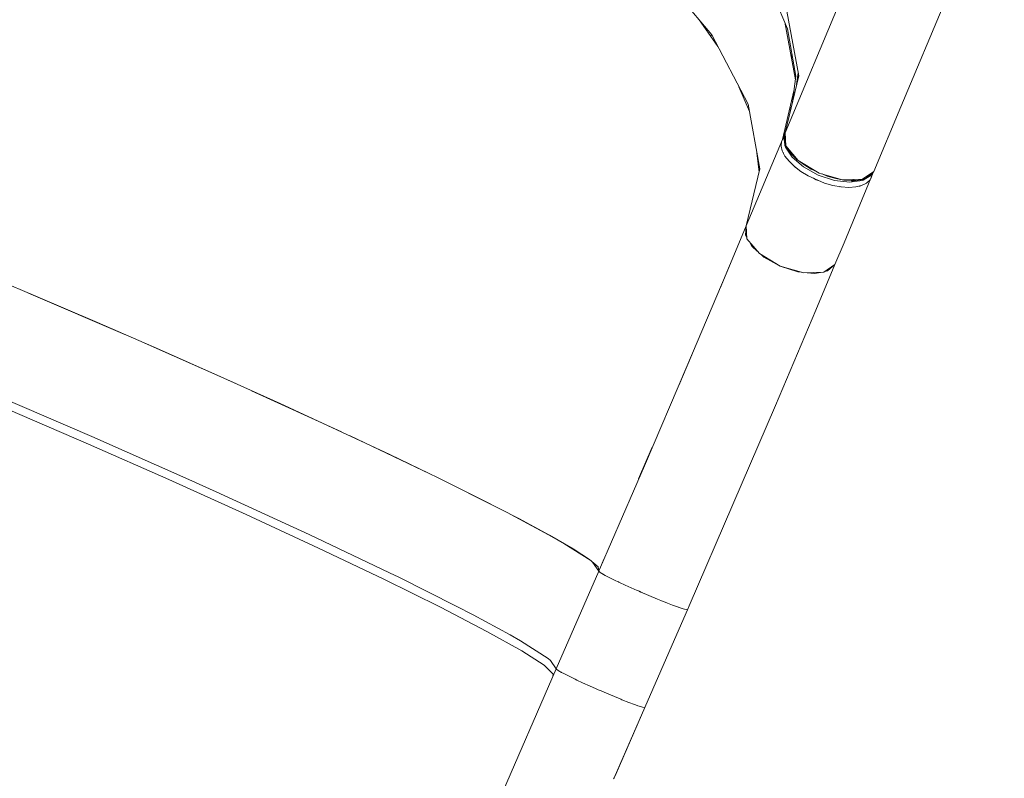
# Model space of a CAD drawing. Header units: inches. Extents: x -32 to 818, y -661 to 218.
# Tile 79 of 256: x 498.508 to 498.93, y 18.638 to 18.963. Entities that reach past the tile are written whole.
import ezdxf

# ---------------------------------------------------------------- set-up
doc = ezdxf.new("R2010")
doc.units = ezdxf.units.IN
doc.header["$LTSCALE"] = 0.01
doc.header["$MEASUREMENT"] = 0
doc.layers.add('_at_zabawki_', color=240, linetype='Continuous', lineweight=5)
doc.layers.add('_at_ŚCIEŻKI', color=7, linetype='Continuous', lineweight=15, true_color=0x444041)

# ---------------------------------------------------------------- blocks, each defined once
blk = doc.blocks.new('ZJEŻDŻALNIA+BUDYNEK')
at = {"layer": '_at_zabawki_', "linetype": 'Continuous'}
for p, q in [((-3.25286, -3.39115), (-3.17919, -3.21453)), ((-3.26338, -3.23722), (-3.33529, -3.40964)), ((-3.42992, -3.28971), (-3.3877, -3.33993)), ((-3.34904, -3.29947), (-3.33358, -3.3354)), ((-3.33407, -3.32298), (-3.32569, -3.36911)), ((-3.38336, -3.3482), (-3.39678, -3.32914)), ((-3.32808, -3.37194), (-3.33555, -3.33082)), ((-3.38848, -3.34093), (-3.38794, -3.33965)), ((-3.38793, -3.33967), (-3.38846, -3.34095)), ((-3.3877, -3.33993), (-3.36175, -3.38935)), ((-3.33358, -3.3354), (-3.32775, -3.36933)), ((-3.33002, -3.35612), (-3.33141, -3.35365)), ((-3.32569, -3.36911), (-3.33529, -3.40964)), ((-3.32775, -3.36933), (-3.33008, -3.38762)), ((-3.32609, -3.36691), (-3.32716, -3.37532)), ((-3.32704, -3.37481), (-3.32606, -3.36709)), ((-3.3608, -3.39462), (-3.36825, -3.37697)), ((-3.33732, -3.41449), (-3.32906, -3.37966)), ((-3.36175, -3.38935), (-3.35337, -3.43548)), ((-3.33158, -3.39395), (-3.33213, -3.39261)), ((-3.33182, -3.3913), (-3.33129, -3.39274)), ((-3.27207, -3.43721), (-3.25286, -3.39115)), ((-3.33515, -3.40904), (-3.33732, -3.41449)), ((-3.33613, -3.41425), (-3.33585, -3.41108)), ((-3.33599, -3.41154), (-3.33613, -3.41425)), ((-3.33585, -3.41108), (-3.33599, -3.41154)), ((-3.33529, -3.40964), (-3.33479, -3.41896)), ((-3.33732, -3.41449), (-3.36297, -3.476)), ((-3.36297, -3.476), (-3.33732, -3.41449)), ((-3.33787, -3.41593), (-3.33815, -3.4191)), ((-3.33732, -3.41449), (-3.33787, -3.41593)), ((-3.33672, -3.41365), (-3.33732, -3.41449)), ((-3.33732, -3.41449), (-3.3373, -3.41446)), ((-3.3373, -3.41446), (-3.33729, -3.41443)), ((-3.33729, -3.41443), (-3.33723, -3.41431)), ((-3.33723, -3.41431), (-3.33706, -3.41413)), ((-3.33608, -3.41329), (-3.33672, -3.41365)), ((-3.33646, -3.41351), (-3.33633, -3.41337)), ((-3.33633, -3.41337), (-3.33611, -3.4133)), ((-3.33531, -3.41774), (-3.33613, -3.41425)), ((-3.33613, -3.41425), (-3.33545, -3.4182)), ((-3.33591, -3.41319), (-3.33604, -3.41327)), ((-3.33596, -3.41239), (-3.33596, -3.41251)), ((-3.33596, -3.41251), (-3.33566, -3.41626)), ((-3.33558, -3.41661), (-3.33594, -3.41211)), ((-3.3358, -3.41313), (-3.33586, -3.41316)), ((-3.33511, -3.41304), (-3.3358, -3.41313)), ((-3.33555, -3.41762), (-3.33543, -3.41909)), ((-3.33545, -3.4182), (-3.33341, -3.42143)), ((-3.33481, -3.41872), (-3.33531, -3.41774)), ((-3.33526, -3.41306), (-3.33511, -3.41302)), ((-3.33479, -3.41896), (-3.32596, -3.42947)), ((-3.35393, -3.43783), (-3.35547, -3.42393)), ((-3.33815, -3.4191), (-3.33733, -3.42259)), ((-3.33733, -3.42259), (-3.33543, -3.42627)), ((-3.33682, -3.4238), (-3.33683, -3.42357)), ((-3.33653, -3.42414), (-3.33682, -3.4238)), ((-3.33543, -3.41909), (-3.33502, -3.41987)), ((-3.33502, -3.41987), (-3.33038, -3.42705)), ((-3.33341, -3.42143), (-3.33451, -3.41929)), ((-3.33357, -3.42066), (-3.33365, -3.42031)), ((-3.3331, -3.42183), (-3.33361, -3.42103)), ((-3.33271, -3.42233), (-3.33357, -3.42066)), ((-3.3305, -3.42518), (-3.33341, -3.42143)), ((-3.33341, -3.42143), (-3.33064, -3.42562)), ((-3.33153, -3.42385), (-3.33125, -3.42317)), ((-3.32667, -3.42887), (-3.3305, -3.42518)), ((-3.33543, -3.42627), (-3.33252, -3.43003)), ((-3.33252, -3.43003), (-3.3287, -3.43372)), ((-3.33038, -3.42705), (-3.32224, -3.434)), ((-3.32608, -3.42932), (-3.32667, -3.42887)), ((-3.32596, -3.42947), (-3.31115, -3.43836)), ((-3.32207, -3.43237), (-3.32562, -3.42967)), ((-3.31683, -3.43558), (-3.32207, -3.43237)), ((-3.35337, -3.43548), (-3.36297, -3.476)), ((-3.3287, -3.43372), (-3.32409, -3.43722)), ((-3.32798, -3.43432), (-3.32811, -3.43417)), ((-3.32764, -3.43452), (-3.32798, -3.43432)), ((-3.32409, -3.43722), (-3.31886, -3.44042)), ((-3.32224, -3.434), (-3.3117, -3.43978)), ((-3.31783, -3.43435), (-3.31779, -3.43499)), ((-3.31303, -3.43723), (-3.31683, -3.43558)), ((-3.3117, -3.43978), (-3.30019, -3.44361)), ((-3.31115, -3.43836), (-3.29435, -3.44325)), ((-3.30522, -3.44064), (-3.30902, -3.43898)), ((-3.28004, -3.44283), (-3.27207, -3.43721)), ((-3.27395, -3.4395), (-3.27724, -3.4417)), ((-3.2729, -3.43853), (-3.27532, -3.44077)), ((-3.27532, -3.44077), (-3.27313, -3.43895)), ((-3.27434, -3.43976), (-3.27482, -3.43914)), ((-3.27481, -3.43914), (-3.27466, -3.43935)), ((-3.2743, -3.43992), (-3.27383, -3.43961)), ((-3.27424, -3.43989), (-3.27424, -3.43988)), ((-3.27393, -3.44087), (-3.27424, -3.43989)), ((-3.27422, -3.43994), (-3.27419, -3.43998)), ((-3.27419, -3.43998), (-3.27409, -3.44034)), ((-3.27402, -3.44186), (-3.27276, -3.43834)), ((-3.27383, -3.43961), (-3.27313, -3.43895)), ((-3.27313, -3.43895), (-3.27207, -3.43721)), ((-3.27207, -3.43721), (-3.2729, -3.43853)), ((-3.27273, -3.43826), (-3.27245, -3.43747)), ((-3.31886, -3.44042), (-3.30724, -3.44549)), ((-3.31317, -3.44321), (-3.31506, -3.44208)), ((-3.31104, -3.44383), (-3.31317, -3.44321)), ((-3.30724, -3.44549), (-3.30125, -3.44718)), ((-3.29923, -3.44233), (-3.30522, -3.44064)), ((-3.30019, -3.44361), (-3.28926, -3.44498)), ((-3.29473, -3.44314), (-3.29923, -3.44233)), ((-3.29859, -3.44245), (-3.29843, -3.44206)), ((-3.29435, -3.44325), (-3.28004, -3.44283)), ((-3.29339, -3.44338), (-3.29414, -3.44325)), ((-3.28791, -3.44375), (-3.29339, -3.44338)), ((-3.2933, -3.48811), (-3.27409, -3.44206)), ((-3.28926, -3.44498), (-3.28038, -3.4437)), ((-3.28812, -3.44416), (-3.28296, -3.44343)), ((-3.28296, -3.44343), (-3.28791, -3.44375)), ((-3.28634, -3.44302), (-3.28652, -3.44366)), ((-3.28289, -3.44341), (-3.28304, -3.44343)), ((-3.2805, -3.44284), (-3.28296, -3.44343)), ((-3.28296, -3.44343), (-3.27894, -3.44284)), ((-3.28122, -3.44286), (-3.28182, -3.44316)), ((-3.28074, -3.44727), (-3.27734, -3.44562)), ((-3.28038, -3.4437), (-3.27957, -3.44345)), ((-3.27871, -3.44242), (-3.27984, -3.44269)), ((-3.27957, -3.44345), (-3.27701, -3.44174)), ((-3.27894, -3.44284), (-3.27532, -3.44077)), ((-3.27532, -3.44077), (-3.27871, -3.44242)), ((-3.27734, -3.44562), (-3.27492, -3.44337)), ((-3.27622, -3.44121), (-3.27468, -3.44018)), ((-3.27492, -3.44337), (-3.27409, -3.44206)), ((-3.27409, -3.44206), (-3.27405, -3.44194)), ((-3.27409, -3.44204), (-3.27408, -3.44203)), ((-3.27409, -3.44204), (-3.27409, -3.44204)), ((-3.27405, -3.44194), (-3.27404, -3.44193)), ((-3.27404, -3.4419), (-3.27402, -3.44186)), ((-3.27404, -3.44193), (-3.27404, -3.4419)), ((-3.27402, -3.44186), (-3.27393, -3.44087)), ((-3.27392, -3.44102), (-3.27398, -3.44138)), ((-3.27394, -3.44095), (-3.27392, -3.44102)), ((-3.30125, -3.44718), (-3.29541, -3.44823)), ((-3.29637, -3.4481), (-3.29675, -3.44799)), ((-3.29616, -3.44809), (-3.29637, -3.4481)), ((-3.29541, -3.44823), (-3.28993, -3.4486)), ((-3.28993, -3.4486), (-3.28498, -3.44827)), ((-3.28498, -3.44827), (-3.28074, -3.44727)), ((-3.28206, -3.44768), (-3.28252, -3.44769)), ((-3.2825, -3.44769), (-3.2825, -3.44769)), ((-3.28186, -3.44754), (-3.28206, -3.44768)), ((-3.36297, -3.476), (-3.37662, -3.5086)), ((-3.36343, -3.48277), (-3.36297, -3.476)), ((-3.36278, -3.4797), (-3.36331, -3.48096)), ((-3.36297, -3.476), (-3.36247, -3.48532)), ((-3.36252, -3.48436), (-3.36343, -3.48277)), ((-3.36247, -3.48532), (-3.35364, -3.49583)), ((-3.359, -3.4906), (-3.36098, -3.4871)), ((-3.36064, -3.48769), (-3.36059, -3.48756)), ((-3.36057, -3.48758), (-3.36063, -3.48771)), ((-3.29975, -3.50357), (-3.2933, -3.48811)), ((-3.35513, -3.49406), (-3.359, -3.4906)), ((-3.35364, -3.49583), (-3.33883, -3.50473)), ((-3.35036, -3.49831), (-3.35212, -3.49675)), ((-3.33883, -3.50473), (-3.35036, -3.49831)), ((-3.91271, -3.50849), (-3.86949, -3.52664)), ((-3.37662, -3.5086), (-3.40532, -3.57656)), ((-3.38168, -3.52058), (-3.3749, -3.50451)), ((-3.33883, -3.50473), (-3.32203, -3.50962)), ((-3.32617, -3.50886), (-3.33883, -3.50473)), ((-3.33812, -3.50496), (-3.33811, -3.50494)), ((-3.3381, -3.50494), (-3.33811, -3.50496)), ((-3.33744, -3.50513), (-3.33746, -3.50517)), ((-3.32375, -3.50911), (-3.32617, -3.50886)), ((-3.32203, -3.50962), (-3.30772, -3.50919)), ((-3.31429, -3.5101), (-3.31961, -3.50954)), ((-3.31014, -3.50926), (-3.31429, -3.5101)), ((-3.31339, -3.53617), (-3.29975, -3.50357)), ((-3.30772, -3.50919), (-3.29975, -3.50357)), ((-3.30502, -3.50824), (-3.3069, -3.50862)), ((-3.29975, -3.50357), (-3.30502, -3.50824)), ((-3.80596, -3.55395), (-3.87465, -3.52447)), ((-3.86949, -3.52664), (-3.82543, -3.54548)), ((-3.3421, -3.60412), (-3.31339, -3.53617)), ((-3.82543, -3.54548), (-3.78125, -3.56471)), ((-3.82532, -3.54564), (-3.82528, -3.54555)), ((-3.82528, -3.54555), (-3.82532, -3.54564)), ((-3.72696, -3.58885), (-3.79383, -3.55923)), ((-3.78125, -3.56471), (-3.73763, -3.58404)), ((-3.77147, -3.56914), (-3.77144, -3.56906)), ((-3.77144, -3.56906), (-3.77147, -3.56914)), ((-3.41109, -3.59004), (-3.40177, -3.56814)), ((-3.40532, -3.57656), (-3.43554, -3.64726)), ((-3.73763, -3.58404), (-3.69529, -3.60314)), ((-3.65148, -3.62331), (-3.71567, -3.59394)), ((-3.89957, -3.59652), (-3.82952, -3.62658)), ((-3.88961, -3.60721), (-3.83191, -3.63208)), ((-3.69529, -3.60314), (-3.65489, -3.62171)), ((-3.37232, -3.67483), (-3.3421, -3.60412)), ((-3.65489, -3.62171), (-3.61709, -3.63946)), ((-3.82952, -3.62658), (-3.76028, -3.65725)), ((-3.58859, -3.65317), (-3.64543, -3.62615)), ((-3.83191, -3.63208), (-3.77469, -3.65732)), ((-3.4396, -3.65666), (-3.42989, -3.63404)), ((-3.61709, -3.63946), (-3.5825, -3.6561)), ((-3.43554, -3.64726), (-3.46676, -3.71956)), ((-3.77469, -3.65732), (-3.71952, -3.68223)), ((-3.76028, -3.65725), (-3.74081, -3.66604)), ((-3.74081, -3.66604), (-3.76028, -3.65725)), ((-3.53759, -3.67858), (-3.58453, -3.65513)), ((-3.5825, -3.6561), (-3.55165, -3.67137)), ((-3.58207, -3.65631), (-3.58209, -3.65635)), ((-3.5747, -3.66004), (-3.57467, -3.65998)), ((-3.57132, -3.66163), (-3.57135, -3.66171)), ((-3.74081, -3.66604), (-3.69158, -3.68856)), ((-3.556, -3.66938), (-3.55594, -3.66924)), ((-3.55165, -3.67137), (-3.52506, -3.68501)), ((-3.40354, -3.74713), (-3.37232, -3.67483)), ((-3.71952, -3.68223), (-3.66791, -3.70613)), ((-3.49769, -3.69997), (-3.53082, -3.68206)), ((-3.52506, -3.68501), (-3.50314, -3.69682)), ((-3.69158, -3.68856), (-3.6744, -3.69652)), ((-3.6744, -3.69652), (-3.69158, -3.68856)), ((-3.6744, -3.69652), (-3.61718, -3.72372)), ((-3.50314, -3.69682), (-3.48625, -3.7066)), ((-3.66791, -3.70613), (-3.62125, -3.72838)), ((-3.47372, -3.715), (-3.49297, -3.7027)), ((-3.48625, -3.7066), (-3.47465, -3.71419)), ((-3.47465, -3.71419), (-3.46853, -3.71949)), ((-3.46799, -3.72239), (-3.47238, -3.71615)), ((-3.46853, -3.71949), (-3.46799, -3.72239)), ((-3.46799, -3.72239), (-3.46437, -3.71403)), ((-3.46676, -3.71956), (-3.46799, -3.72239)), ((-3.46446, -3.71423), (-3.46446, -3.71423)), ((-3.61718, -3.72372), (-3.61062, -3.72696)), ((-3.61062, -3.72696), (-3.61718, -3.72372)), ((-3.61062, -3.72696), (-3.56964, -3.74744)), ((-3.46799, -3.72239), (-3.49827, -3.79213)), ((-3.49827, -3.79213), (-3.46799, -3.72239)), ((-3.46799, -3.72239), (-3.46704, -3.72337)), ((-3.46704, -3.72337), (-3.46333, -3.7255)), ((-3.46456, -3.72484), (-3.46487, -3.72462)), ((-3.46399, -3.72512), (-3.46456, -3.72484)), ((-3.46333, -3.7255), (-3.4572, -3.72859)), ((-3.62125, -3.72838), (-3.58083, -3.74837)), ((-3.4572, -3.72859), (-3.44918, -3.73237)), ((-3.45358, -3.73032), (-3.45448, -3.72987)), ((-3.45223, -3.73094), (-3.45358, -3.73032)), ((-3.44918, -3.73237), (-3.44284, -3.73524)), ((-3.44284, -3.73524), (-3.44056, -3.73625)), ((-3.44056, -3.73625), (-3.43974, -3.73661)), ((-3.43974, -3.73661), (-3.43922, -3.73684)), ((-3.43922, -3.73684), (-3.43896, -3.73695)), ((-3.43896, -3.73695), (-3.43876, -3.73704)), ((-3.43876, -3.73704), (-3.43864, -3.73709)), ((-3.43864, -3.73709), (-3.43855, -3.73713)), ((-3.43855, -3.73713), (-3.43849, -3.73716)), ((-3.43849, -3.73716), (-3.43844, -3.73718)), ((-3.43844, -3.73718), (-3.43841, -3.73719)), ((-3.43841, -3.73719), (-3.43838, -3.73721)), ((-3.43838, -3.73721), (-3.43837, -3.73721)), ((-3.43837, -3.73721), (-3.42604, -3.74245)), ((-3.43799, -3.73738), (-3.43815, -3.7373)), ((-3.43706, -3.73777), (-3.43799, -3.73738)), ((-3.43752, -3.73758), (-3.43752, -3.73757)), ((-3.43752, -3.73757), (-3.43752, -3.73758)), ((-3.58083, -3.74837), (-3.54774, -3.76555)), ((-3.56964, -3.74744), (-3.55761, -3.75369)), ((-3.55761, -3.75369), (-3.56964, -3.74744)), ((-3.42604, -3.74245), (-3.41531, -3.74672)), ((-3.42197, -3.74411), (-3.42373, -3.74337)), ((-3.4199, -3.74489), (-3.42197, -3.74411)), ((-3.41531, -3.74672), (-3.40783, -3.74935)), ((-3.40981, -3.74871), (-3.41191, -3.74791)), ((-3.4093, -3.74884), (-3.40981, -3.74871)), ((-3.40477, -3.74995), (-3.40354, -3.74713)), ((-3.55761, -3.75369), (-3.53115, -3.768)), ((-3.41238, -3.76748), (-3.40477, -3.74995)), ((-3.40783, -3.74935), (-3.40477, -3.74995)), ((-3.54774, -3.76555), (-3.52289, -3.77945)), ((-3.53115, -3.768), (-3.52367, -3.77218)), ((-3.52367, -3.77218), (-3.53115, -3.768)), ((-3.43505, -3.81969), (-3.41238, -3.76748)), ((-3.52367, -3.77218), (-3.50402, -3.78473)), ((-3.52289, -3.77945), (-3.50696, -3.78969)), ((-3.50696, -3.78969), (-3.50038, -3.796)), ((-3.50402, -3.78473), (-3.50238, -3.7863)), ((-3.50238, -3.7863), (-3.50402, -3.78473)), ((-3.50238, -3.7863), (-3.49827, -3.79213)), ((-3.49827, -3.79213), (-3.74254, -4.35459)), ((-3.50038, -3.796), (-3.50066, -3.79762)), ((-3.49827, -3.79213), (-3.49829, -3.7923)), ((-3.49829, -3.7923), (-3.49827, -3.79213)), ((-3.49829, -3.7923), (-3.49751, -3.79298)), ((-3.49751, -3.79298), (-3.49829, -3.7923)), ((-3.49751, -3.79298), (-3.49568, -3.79411)), ((-3.49568, -3.79411), (-3.49751, -3.79298)), ((-3.49568, -3.79411), (-3.49493, -3.79452)), ((-3.49493, -3.79452), (-3.49568, -3.79411)), ((-3.49493, -3.79452), (-3.49485, -3.79458)), ((-3.49485, -3.79458), (-3.4945, -3.79475)), ((-3.4945, -3.79475), (-3.49286, -3.79564)), ((-3.49286, -3.79564), (-3.4945, -3.79475)), ((-3.49286, -3.79564), (-3.48915, -3.79752)), ((-3.48915, -3.79752), (-3.49286, -3.79564)), ((-3.48915, -3.79752), (-3.48468, -3.79968)), ((-3.48468, -3.79968), (-3.48915, -3.79752)), ((-3.48468, -3.79968), (-3.48403, -3.79999)), ((-3.48403, -3.79999), (-3.48468, -3.79968)), ((-3.48403, -3.79999), (-3.48387, -3.80006)), ((-3.48387, -3.80006), (-3.48351, -3.80023)), ((-3.48351, -3.80023), (-3.47959, -3.80206)), ((-3.47959, -3.80206), (-3.48351, -3.80023)), ((-3.47959, -3.80206), (-3.47406, -3.80456)), ((-3.47406, -3.80456), (-3.47959, -3.80206)), ((-3.47406, -3.80456), (-3.47026, -3.80622)), ((-3.47026, -3.80622), (-3.47406, -3.80456)), ((-3.47026, -3.80622), (-3.46828, -3.80712)), ((-3.46828, -3.80712), (-3.46624, -3.80797)), ((-3.46624, -3.80797), (-3.46244, -3.80963)), ((-3.46244, -3.80963), (-3.46624, -3.80797)), ((-3.46244, -3.80963), (-3.45675, -3.81202)), ((-3.45675, -3.81202), (-3.46244, -3.80963)), ((-3.45675, -3.81202), (-3.45263, -3.81369)), ((-3.45263, -3.81369), (-3.45675, -3.81202)), ((-3.45263, -3.81369), (-3.45226, -3.81385)), ((-3.45226, -3.81385), (-3.45208, -3.81391)), ((-3.45208, -3.81391), (-3.4514, -3.81419)), ((-3.4514, -3.81419), (-3.45208, -3.81391)), ((-3.4514, -3.81419), (-3.44656, -3.81609)), ((-3.44656, -3.81609), (-3.4514, -3.81419)), ((-3.44656, -3.81609), (-3.44241, -3.81764)), ((-3.44241, -3.81764), (-3.44656, -3.81609)), ((-3.44241, -3.81764), (-3.44048, -3.8183)), ((-3.44048, -3.8183), (-3.44241, -3.81764)), ((-3.44048, -3.8183), (-3.4401, -3.81845)), ((-3.4401, -3.81845), (-3.43997, -3.81848)), ((-3.43997, -3.81848), (-3.43909, -3.81879)), ((-3.43909, -3.81879), (-3.43997, -3.81848)), ((-3.43909, -3.81879), (-3.4367, -3.8195)), ((-3.4367, -3.8195), (-3.43909, -3.81879)), ((-3.43505, -3.81969), (-3.45683, -3.86983)), ((-3.45536, -3.86691), (-3.43505, -3.81969)), ((-3.4367, -3.8195), (-3.43534, -3.81975)), ((-3.43534, -3.81975), (-3.4367, -3.8195)), ((-3.43534, -3.81975), (-3.43505, -3.81969)), ((-3.43505, -3.81969), (-3.43534, -3.81975)), ((-3.45683, -3.86983), (-3.45592, -3.868)), ((-3.45592, -3.868), (-3.4559, -3.86797)), ((-3.4559, -3.86797), (-3.45541, -3.86701)), ((-3.45541, -3.86701), (-3.45536, -3.86691)), ((-3.45728, -3.87074), (-3.45683, -3.86983))]:
    blk.add_line(p, q, dxfattribs=at)

msp = doc.modelspace()

# ---------------------------------------------------------------- block references
at = {"layer": '_at_ŚCIEŻKI', "xscale": 0.6000000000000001, "yscale": 0.6000000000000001, "zscale": 0.6000000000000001, "rotation": 359.9583638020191}
msp.add_blockref('ZJEŻDŻALNIA+BUDYNEK', (500.83856, 20.95907), dxfattribs=at)

doc.saveas('drawing.dxf')
